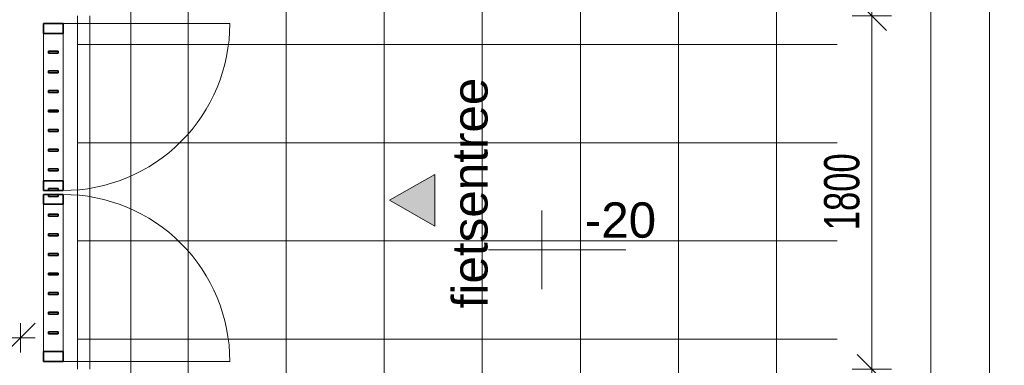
# Model space of a CAD drawing. Header units: millimetres. Extents: x -80560 to 110805, y -11020 to 52719.
# Tile 147 of 152: x 103499 to 108517, y 35670 to 37430. Entities that reach past the tile are written whole.
import ezdxf

# ---------------------------------------------------------------- set-up
doc = ezdxf.new("R2010")
doc.units = ezdxf.units.MM
doc.linetypes.add('DASHED2-1', pattern=[3, 2, -1])
for name, color, linetype, lineweight in [('A-ANNO-DIMS', 211, 'Continuous', 9), ('A-ANNO-DIMS-100', 211, 'Continuous', 9), ('A-ANNO-NOTE', 131, 'Continuous', 18), ('A-DOOR', 31, 'Continuous', 18), ('A-FLOR', 192, 'Continuous', 18), ('A-FLOR-OVHD', 1, 'DASHED2-1', 18), ('A-FLOR-PATT', 8, 'Continuous', 18), ('A-GLAZ-CWMG', 51, 'Continuous', 18), ('G-ANNO-DIMS', 111, 'Continuous', 9)]:
    doc.layers.add(name, color=color, linetype=linetype, lineweight=lineweight)
doc.styles.add('Arial', font='arial.ttf', dxfattribs={"height": 179.9999999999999})
doc.styles.add('Arial_6', font='arial.ttf', dxfattribs={"width": 0.7, "height": 180})
doc.dimstyles.new('n3o_1_8', dxfattribs={"dimscale": 304.8, "dimtxt": 183.6466919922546, "dimasz": 0.4921259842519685, "dimexe": 0.2460629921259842, "dimexo": 0.0625, "dimgap": 0.03280839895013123, "dimtad": 1, "dimdec": 0, "dimdsep": 46, "dimtxsty": 'Arial_6', "dimblk1": 'OBLIQUE', "dimblk2": 'OBLIQUE', "dimsah": 1, "dimcen": 0.09, "dimdle": 0.2460629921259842, "dimazin": 0, "dimtfac": 1, "dimtdec": 4, "dimtix": 1, "dimtmove": 0, "dimatfit": 3, "dimfxl": 0.2460629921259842, "dimfxlon": 1, "dimtvp": 1, "dimtolj": 1, "dimtzin": 0, "dimarcsym": 2})
doc.dimstyles.new('n3o_1_8_0_decimalen', dxfattribs={"dimscale": 304.8, "dimtxt": 183.6466919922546, "dimasz": 0.4921259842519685, "dimexe": 0.3280839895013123, "dimexo": 0.0625, "dimgap": 0.03280839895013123, "dimtad": 1, "dimdec": 0, "dimdsep": 46, "dimtxsty": 'Arial_6', "dimblk1": 'OBLIQUE', "dimblk2": 'OBLIQUE', "dimsah": 1, "dimcen": 0.09, "dimdle": 0.3280839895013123, "dimazin": 0, "dimtfac": 1, "dimtdec": 4, "dimtix": 1, "dimtmove": 0, "dimatfit": 3, "dimfxl": 0.3280839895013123, "dimfxlon": 1, "dimtvp": 1, "dimtolj": 1, "dimtzin": 0, "dimarcsym": 2})

# ---------------------------------------------------------------- blocks, each defined once
blk = doc.blocks.new('Leonardo College_EHA_1489_R18_CF_situatie_2020_rvt-1-DO_00 begane grond')
at = {"layer": 'A-FLOR-PATT', "lineweight": 9}
h = blk.add_hatch(dxfattribs=at)
h.set_pattern_fill('FP_24', color=43, style=0, pattern_type=2)
h.set_pattern_definition([(90, (80856.40400000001, 25803.174), (-500, 3.061616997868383e-14), []), (180, (80856.40400000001, 25803.174), (-6.123233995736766e-14, -500), [])])
h.paths.add_polyline_path([(78899.00000000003, 37449.99999998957), (78899.00000000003, 37459.99999998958), (78652.00000000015, 37459.99999998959), (78652.00000000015, 37449.99999998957), (78887.00000000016, 37449.99999998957)], flags=0)
h.paths.add_polyline_path([(78899.00000000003, 35649.99999998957), (78652.00000000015, 35649.99999998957), (78652.00000000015, 35639.9999999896), (78899.00000000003, 35639.99999998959)], flags=0)
h.paths.add_polyline_path([(77510.00000000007, 6922.991170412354), (82770.25158246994, 6922.991170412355), (82770.25158246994, 48100.0002705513), (78587.69053614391, 48360.96716698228), (78587.69053601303, 48215.9999999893), (79016.00000000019, 48215.99999998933), (79016.00000000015, 45999.9999999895), (78899.00000000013, 45999.99999998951), (78899.00000000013, 46009.99999998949), (78875.00000000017, 46009.99999998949), (78875.00000000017, 43289.9999999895), (78899.0000000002, 43289.99999998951), (78899.00000000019, 43299.99999998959), (79016.00000000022, 43299.99999998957), (79016.00000000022, 41499.99999998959), (78899.0000000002, 41499.99999998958), (78899.0000000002, 41509.9999999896), (78875.00000000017, 41509.9999999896), (78875.00000000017, 40589.99999998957), (78887.00000000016, 40589.99999998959), (78887.00000000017, 40599.9999999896), (79004.00000000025, 40599.9999999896), (79004.00000000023, 39699.99999998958), (78887.00000000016, 39699.99999998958), (78887.00000000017, 39709.99999998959), (78875.00000000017, 39709.99999998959), (78875.00000000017, 37889.9999999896), (78899.00000000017, 37889.9999999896), (78899.00000000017, 37899.99999998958), (79016.00000000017, 37899.99999998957), (79016.00000000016, 37449.99999998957), (78899.00000000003, 37449.99999998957), (78899.00000000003, 35649.99999998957), (79016.00000000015, 35649.99999998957), (79016.00000000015, 34623.99999998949), (77470.0000000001, 34623.99999998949), (77470.00000000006, 31284.99999999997), (77139.69052384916, 31284.99999999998), (77140.00000000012, 31265.00000000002), (77470.00000000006, 31265.00000000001), (77470.00000000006, 28295.00000000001), (77139.690523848, 28295.00000000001), (77139.690523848, 28275.00000000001), (77470.00000000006, 28275.00000000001), (77470.00000000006, 25305.00000000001), (77139.69052384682, 25305.00000000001), (77139.69052384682, 25285.00000000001), (77470.00000000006, 25285.00000000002), (77470.00000000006, 22315.00000000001), (77139.69052384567, 22315.00000000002), (77139.69052384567, 22295.00000000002), (77470.00000000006, 22295.00000000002), (77470.00000000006, 19325.00000000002), (77139.6905238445, 19325.00000000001), (77139.6905238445, 19305.00000000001), (77470.00000000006, 19305.00000000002), (77470.00000000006, 16335.00000000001), (77139.69052384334, 16335.00000000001), (77139.69052384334, 16315), (77470.00000000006, 16315), (77470.00000000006, 13344.99999999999), (77139.69052384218, 13344.99999999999), (77139.99999999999, 13324.99999999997), (77470.00000000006, 13324.99999999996), (77470.00000000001, 9990.999999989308), (77582.48671622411, 9990.99999998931), (77587.255320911, 9660.999999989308), (77510.00000000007, 9660.9999999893), (77510.00000000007, 9438.999999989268), (77199.84091498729, 9438.999999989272), (77200.04099439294, 6922.991170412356)], flags=0)
h.paths.add_polyline_path([(78899.00000000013, 34740.99999998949), (78899.00000000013, 34750.99999998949), (77139.6905238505, 34750.9999999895), (77140.0000000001, 34740.99999998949), (78887.00000000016, 34740.99999998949)], flags=0)
h.paths.add_polyline_path([(78675.00000000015, 37889.9999999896), (78675.00000000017, 39709.99999998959), (78652.00000000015, 39709.9999999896), (78652.00000000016, 37889.9999999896), (78658.8448694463, 37889.9999999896)], flags=0)
h.paths.add_polyline_path([(78675.00000000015, 40589.99999998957), (78675.00000000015, 41509.99999998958), (78652.00000000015, 41509.9999999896), (78652.00000000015, 40589.9999999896), (78658.8448694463, 40589.99999998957)], flags=0)
h.paths.add_polyline_path([(78652.00000000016, 43289.99999998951), (78675.00000000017, 43289.99999998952), (78675.00000000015, 46009.99999998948), (78652.00000000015, 46009.99999998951), (78652.00000000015, 43415.27966153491)], flags=0)
blk = doc.blocks.new('Rectangular Mullion - 90_n3o_terreinomheining_koker_50x100-33964707-DO_00 begane grond')
at = {"layer": 'A-GLAZ-CWMG', "lineweight": 35}
for p, q in [((0, 50.00000000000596), (-50.00000000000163, 50.00000000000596)), ((-50.00000000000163, 50.00000000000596), (-50.00000000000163, -50.00000000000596)), ((0, -50.00000000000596), (0, 50.00000000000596)), ((-50.00000000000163, -50.00000000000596), (0, -50.00000000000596))]:
    blk.add_line(p, q, dxfattribs=at)
blk = doc.blocks.new('Rectangular Mullion - 90_n3o_terreinomheining_koker_50x100-33964653-DO_00 begane grond')
at = {"layer": 'A-GLAZ-CWMG', "lineweight": 35}
for p, q in [((0, 50.00000000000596), (-50.00000000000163, 50.00000000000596)), ((-50.00000000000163, 50.00000000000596), (-50.00000000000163, -50.00000000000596)), ((0, -50.00000000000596), (0, 50.00000000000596)), ((-50.00000000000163, -50.00000000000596), (0, -50.00000000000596))]:
    blk.add_line(p, q, dxfattribs=at)
blk = doc.blocks.new('Rectangular Mullion - 90_n3o_terreinomheining_koker_50x100-33964643-DO_00 begane grond')
at = {"layer": 'A-GLAZ-CWMG', "lineweight": 35}
for p, q in [((-50.00000000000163, 50.00000000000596), (0, 50.00000000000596)), ((-50.00000000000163, -50.00000000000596), (-50.00000000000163, 50.00000000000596)), ((0, 50.00000000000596), (0, -50.00000000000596)), ((0, -50.00000000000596), (-50.00000000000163, -50.00000000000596))]:
    blk.add_line(p, q, dxfattribs=at)
blk = doc.blocks.new('Rectangular Mullion - 90_n3o_terreinomheining_koker_50x100-33964709-DO_00 begane grond')
at = {"layer": 'A-GLAZ-CWMG'}
for p, q in [((78724.99999999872, 37264.99999968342), (78724.99999999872, 37359.99999998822)), ((78824.99999999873, 37359.99999998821), (78824.99999999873, 37264.99999968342))]:
    blk.add_line(p, q, dxfattribs=at)
blk = doc.blocks.new('Rectangular Mullion - 90_n3o_terreinomheining_koker_50x100-33964699-DO_00 begane grond')
at = {"layer": 'A-GLAZ-CWMG'}
for p, q in [((78724.9999999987, 37164.99999968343), (78724.99999999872, 37264.99999968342)), ((78824.99999999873, 37264.99999968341), (78824.99999999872, 37164.99999968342))]:
    blk.add_line(p, q, dxfattribs=at)
blk = doc.blocks.new('Rectangular Mullion - 90_n3o_terreinomheining_stripstaal_10x50-33964687-DO_00 begane grond')
at = {"layer": 'A-GLAZ-CWMG', "lineweight": 35}
for p, q in [((-4.999999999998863, 24.99999999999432), (4.999999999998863, 24.99999999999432)), ((-4.999999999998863, -24.99999999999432), (-4.999999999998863, 24.99999999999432)), ((4.999999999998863, 24.99999999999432), (4.999999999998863, -24.99999999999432)), ((4.999999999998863, -24.99999999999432), (-4.999999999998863, -24.99999999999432))]:
    blk.add_line(p, q, dxfattribs=at)
blk = doc.blocks.new('Rectangular Mullion - 90_n3o_terreinomheining_koker_50x100-33964632-DO_00 begane grond')
at = {"layer": 'A-GLAZ-CWMG', "lineweight": 35}
for p, q in [((-50.00000000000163, 50.00000000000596), (0, 50.00000000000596)), ((-50.00000000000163, -50.00000000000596), (-50.00000000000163, 50.00000000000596)), ((0, 50.00000000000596), (0, -50.00000000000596)), ((0, -50.00000000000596), (-50.00000000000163, -50.00000000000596))]:
    blk.add_line(p, q, dxfattribs=at)
blk = doc.blocks.new('Rectangular Mullion - 90_n3o_terreinomheining_koker_50x100-33964663-DO_00 begane grond')
at = {"layer": 'A-GLAZ-CWMG'}
for p, q in [((78724.99999999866, 35935.00000029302), (78724.99999999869, 36035.00000029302)), ((78824.99999999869, 36035.000000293), (78824.99999999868, 35935.000000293))]:
    blk.add_line(p, q, dxfattribs=at)
blk = doc.blocks.new('Rectangular Mullion - 90_n3o_terreinomheining_koker_50x100-33964681-DO_00 begane grond')
at = {"layer": 'A-GLAZ-CWMG'}
for p, q in [((78724.9999999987, 36435.00000029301), (78724.9999999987, 36489.99999998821)), ((78824.99999999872, 36489.99999998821), (78824.99999999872, 36435.00000029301))]:
    blk.add_line(p, q, dxfattribs=at)
blk = doc.blocks.new('Rectangular Mullion - 90_n3o_terreinomheining_stripstaal_10x50-33964660-DO_00 begane grond')
at = {"layer": 'A-GLAZ-CWMG', "lineweight": 35}
for p, q in [((-4.999999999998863, 24.99999999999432), (4.999999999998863, 24.99999999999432)), ((-4.999999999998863, -24.99999999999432), (-4.999999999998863, 24.99999999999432)), ((4.999999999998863, 24.99999999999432), (4.999999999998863, -24.99999999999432)), ((4.999999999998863, -24.99999999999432), (-4.999999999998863, -24.99999999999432))]:
    blk.add_line(p, q, dxfattribs=at)
blk = doc.blocks.new('00_n3o_symbool_swingangle - std-33960358-DO_00 begane grond')
at = {"layer": 'A-DOOR'}
blk.add_line((-414.9999999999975, 14.00000000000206), (-414.9999999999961, 864.0000000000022), dxfattribs=at)
blk.add_arc((-414.9999999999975, 14.00000000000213), 850.0000000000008, 359.9999999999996, 89.99999999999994, dxfattribs=at)
blk = doc.blocks.new('00_n3o_symbool_swingangle - std-33960362-DO_00 begane grond')
at = {"layer": 'A-DOOR'}
blk.add_line((-414.9999999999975, -14.00000000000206), (-414.9999999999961, -864.0000000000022), dxfattribs=at)
blk.add_arc((-414.9999999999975, -14.00000000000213), 849.9999999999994, 269.9999999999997, 3.180554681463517e-14, dxfattribs=at)
blk = doc.blocks.new('Rectangular Mullion - 90_n3o_terreinomheining_koker_50x100-33964662-DO_00 begane grond')
at = {"layer": 'A-GLAZ-CWMG'}
for p, q in [((50914.9999996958, 48028.99999998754), (51010.0000000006, 48028.99999998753)), ((51010.0000000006, 47928.99999998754), (50914.9999996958, 47928.99999998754))]:
    blk.add_line(p, q, dxfattribs=at)
blk = doc.blocks.new('Rectangular Mullion - 90_n3o_terreinomheining_koker_50x100-33964694-DO_00 begane grond')
at = {"layer": 'A-GLAZ-CWMG'}
for p, q in [((50085.00000030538, 48028.99999998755), (50140.00000000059, 48028.99999998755)), ((50140.00000000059, 47928.99999998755), (50085.00000030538, 47928.99999998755))]:
    blk.add_line(p, q, dxfattribs=at)
blk = doc.blocks.new('Rectangular Mullion - 90_n3o_terreinomheining_stripstaal_10x50-33964604-DO_00 begane grond')
at = {"layer": 'A-GLAZ-CWMG', "lineweight": 35}
for p, q in [((-4.999999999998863, 25.00000000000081), (4.999999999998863, 25.00000000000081)), ((-4.999999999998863, -25.00000000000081), (-4.999999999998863, 25.00000000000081)), ((4.999999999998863, 25.00000000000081), (4.999999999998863, -25.00000000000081)), ((4.999999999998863, -25.00000000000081), (-4.999999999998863, -25.00000000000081))]:
    blk.add_line(p, q, dxfattribs=at)
blk = doc.blocks.new('Rectangular Mullion - 90_n3o_terreinomheining_stripstaal_10x50-33964665-DO_00 begane grond')
at = {"layer": 'A-GLAZ-CWMG', "lineweight": 35}
for p, q in [((-4.999999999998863, 25.00000000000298), (4.999999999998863, 25.00000000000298)), ((-4.999999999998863, -25.00000000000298), (-4.999999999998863, 25.00000000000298)), ((4.999999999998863, 25.00000000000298), (4.999999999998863, -25.00000000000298)), ((4.999999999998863, -25.00000000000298), (-4.999999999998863, -25.00000000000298))]:
    blk.add_line(p, q, dxfattribs=at)
blk = doc.blocks.new('00_n3o_sym_entreepijltje - fietsentree_1_8mm-3809541-DO_00 begane grond')
at = {"layer": 'A-ANNO-NOTE', "lineweight": 9}
blk.add_hatch(color=256, dxfattribs=at).paths.add_polyline_path([(-1.319265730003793, -2.321562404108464), (0, 0), (1.311216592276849, -2.321562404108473)], flags=0)
at = {"layer": 'A-ANNO-NOTE'}
for p, q in [((0, 0), (-1.319265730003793, -2.321562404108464)), ((1.311216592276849, -2.321562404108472), (0, 0)), ((-1.319265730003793, -2.321562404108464), (1.311216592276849, -2.321562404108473))]:
    blk.add_line(p, q, dxfattribs=at)
blk = doc.blocks.new('DIMBLOCK74-DO_00 begane grond')
at = {"layer": 'A-ANNO-DIMS-100'}
for p, q in [((108442.2486891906, 48370.99999998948), (108367.2486891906, 48445.99999998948)), ((108442.2486891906, 9353.999999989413), (108442.2486891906, 48445.99999998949)), ((108367.2486891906, 48370.99999998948), (108517.2486891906, 48370.99999998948)), ((108442.2486891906, 48370.99999998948), (108367.2486891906, 48370.99999998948)), ((108442.2486891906, 48370.99999998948), (108517.2486891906, 48295.99999998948)), ((108442.2486891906, 9428.999999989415), (108367.2486891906, 9503.999999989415)), ((108367.2486891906, 9428.999999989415), (108517.2486891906, 9428.999999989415)), ((108442.2486891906, 9428.999999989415), (108367.2486891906, 9428.999999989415)), ((108442.2486891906, 9428.999999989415), (108517.2486891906, 9353.999999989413))]:
    blk.add_line(p, q, dxfattribs=at)
at = {"layer": 'A-ANNO-DIMS-100', "color": 0, "insert": (108198.5673484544, 28659.84663353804), "char_height": 180, "width": 576.3680794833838, "attachment_point": 1, "rotation": 90, "line_spacing_factor": 0.9417779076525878, "style": 'Arial_6'}
blk.add_mtext('38942', dxfattribs=at)
blk = doc.blocks.new('_Oblique')
at = {"color": 0, "linetype": 'ByBlock', "lineweight": -2}
blk.add_line((-0.5, -0.5), (0.5, 0.5), dxfattribs=at)
blk = doc.blocks.new('DIMBLOCK77-DO_00 begane grond')
at = {"layer": 'A-ANNO-DIMS-100'}
for p, q in [((108142.2486891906, 47799.99999998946), (108067.2486891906, 47874.99999998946)), ((108217.2486891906, 47799.99999998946), (108067.2486891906, 47799.99999998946)), ((108142.2486891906, 47799.99999998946), (108142.2486891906, 35199.99999998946)), ((108142.2486891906, 47799.99999998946), (108217.2486891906, 47724.99999998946)), ((108142.2486891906, 47799.99999998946), (108217.2486891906, 47799.99999998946)), ((108142.2486891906, 35199.99999998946), (108067.2486891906, 35274.99999998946)), ((108217.2486891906, 35199.99999998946), (108067.2486891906, 35199.99999998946)), ((108142.2486891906, 35199.99999998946), (108217.2486891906, 35124.99999998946)), ((108142.2486891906, 35199.99999998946), (108217.2486891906, 35199.99999998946))]:
    blk.add_line(p, q, dxfattribs=at)
at = {"layer": 'A-ANNO-DIMS-100', "color": 0, "insert": (107898.5673484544, 41259.84663353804), "char_height": 180, "width": 576.3680794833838, "attachment_point": 1, "rotation": 90, "line_spacing_factor": 0.9417779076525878, "style": 'Arial_6'}
blk.add_mtext('12600', dxfattribs=at)
blk = doc.blocks.new('DIMBLOCK269-DO_00 begane grond')
at = {"layer": 'A-ANNO-DIMS-100'}
for p, q in [((98719.8189631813, 35809.6532256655), (98794.8189631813, 35884.6532256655)), ((98719.8189631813, 35734.6532256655), (98719.8189631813, 35884.65322566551)), ((103502.8189631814, 35809.6532256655), (103577.8189631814, 35884.6532256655)), ((103502.8189631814, 35884.65322566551), (103502.8189631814, 35734.6532256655)), ((103502.8189631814, 35809.6532256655), (103502.8189631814, 35884.6532256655)), ((98719.8189631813, 35809.6532256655), (98644.8189631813, 35734.6532256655)), ((98719.8189631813, 35809.6532256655), (103577.8189631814, 35809.6532256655)), ((98719.8189631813, 35809.6532256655), (98719.8189631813, 35734.6532256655)), ((103502.8189631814, 35809.6532256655), (103427.8189631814, 35734.6532256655))]:
    blk.add_line(p, q, dxfattribs=at)
at = {"layer": 'A-ANNO-DIMS-100', "color": 0, "insert": (100919.1962700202, 36053.33456640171), "char_height": 180, "width": 461.0944635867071, "attachment_point": 1, "line_spacing_factor": 0.9417779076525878, "style": 'Arial_6'}
blk.add_mtext('4783', dxfattribs=at)
blk = doc.blocks.new('Spot Elevations - default-305554-DO_00 begane grond')
at = {"layer": 'G-ANNO-DIMS'}
for p, q in [((0, 1.99999999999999), (0, -2.000000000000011)), ((4.276977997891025, 0), (-2.723022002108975, 0))]:
    blk.add_line(p, q, dxfattribs=at)
blk = doc.blocks.new('DIMBLOCK516-DO_00 begane grond')
at = {"layer": 'A-ANNO-DIMS-100'}
for p, q in [((107842.2486891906, 37899.99999998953), (107767.2486891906, 37974.99999998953)), ((107742.2486891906, 37899.99999998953), (107942.2486891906, 37899.99999998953)), ((107842.2486891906, 37899.99999998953), (107742.2486891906, 37899.99999998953)), ((107842.2486891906, 37899.99999998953), (107842.2486891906, 37449.99999998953)), ((107842.2486891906, 37899.99999998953), (107917.2486891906, 37824.99999998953)), ((107842.2486891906, 37449.99999998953), (107767.2486891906, 37524.99999998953)), ((107742.2486891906, 37449.99999998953), (107942.2486891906, 37449.99999998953)), ((107842.2486891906, 37449.99999998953), (107742.2486891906, 37449.99999998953)), ((107842.2486891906, 37449.99999998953), (107917.2486891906, 37374.99999998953))]:
    blk.add_line(p, q, dxfattribs=at)
at = {"layer": 'A-ANNO-DIMS-100', "color": 0, "insert": (107598.5673484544, 37530.90798011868), "char_height": 180, "width": 345.8208476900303, "attachment_point": 1, "rotation": 90, "line_spacing_factor": 0.9417779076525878, "style": 'Arial_6'}
blk.add_mtext('450', dxfattribs=at)
blk = doc.blocks.new('DIMBLOCK517-DO_00 begane grond')
at = {"layer": 'A-ANNO-DIMS-100'}
for p, q in [((107842.2486891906, 37449.99999998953), (107767.2486891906, 37524.99999998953)), ((107742.2486891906, 37449.99999998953), (107942.2486891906, 37449.99999998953)), ((107842.2486891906, 37449.99999998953), (107742.2486891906, 37449.99999998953)), ((107842.2486891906, 37449.99999998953), (107842.2486891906, 35649.99999998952)), ((107842.2486891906, 37449.99999998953), (107917.2486891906, 37374.99999998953)), ((107842.2486891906, 35649.99999998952), (107767.2486891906, 35724.99999998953)), ((107742.2486891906, 35649.99999998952), (107942.2486891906, 35649.99999998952)), ((107842.2486891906, 35649.99999998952), (107742.2486891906, 35649.99999998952)), ((107842.2486891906, 35649.99999998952), (107917.2486891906, 35574.99999998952))]:
    blk.add_line(p, q, dxfattribs=at)
at = {"layer": 'A-ANNO-DIMS-100', "color": 0, "insert": (107598.5673484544, 36357.8773068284), "char_height": 180, "width": 461.0944635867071, "attachment_point": 1, "rotation": 90, "line_spacing_factor": 0.9417779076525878, "style": 'Arial_6'}
blk.add_mtext('1800', dxfattribs=at)
blk = doc.blocks.new('DIMBLOCK518-DO_00 begane grond')
at = {"layer": 'A-ANNO-DIMS-100'}
for p, q in [((107842.2486891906, 35649.99999998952), (107767.2486891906, 35724.99999998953)), ((107742.2486891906, 35649.99999998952), (107942.2486891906, 35649.99999998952)), ((107842.2486891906, 35649.99999998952), (107742.2486891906, 35649.99999998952)), ((107842.2486891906, 35649.99999998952), (107842.2486891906, 35199.99999998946)), ((107842.2486891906, 35649.99999998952), (107917.2486891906, 35574.99999998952)), ((107842.2486891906, 35199.99999998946), (107767.2486891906, 35274.99999998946)), ((107942.2486891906, 35199.99999998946), (107742.2486891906, 35199.99999998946)), ((107842.2486891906, 35199.99999998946), (107917.2486891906, 35124.99999998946)), ((107842.2486891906, 35199.99999998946), (107942.2486891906, 35199.99999998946))]:
    blk.add_line(p, q, dxfattribs=at)
at = {"layer": 'A-ANNO-DIMS-100', "color": 0, "insert": (107598.5673484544, 35280.90798011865), "char_height": 180, "width": 345.8208476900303, "attachment_point": 1, "rotation": 90, "line_spacing_factor": 0.9417779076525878, "style": 'Arial_6'}
blk.add_mtext('450', dxfattribs=at)

msp = doc.modelspace()

# ---------------------------------------------------------------- linework, layer by layer
at = {"layer": 'A-FLOR'}
msp.add_line((103793.8189631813, 35649.99999998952), (103793.8189631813, 37449.99999998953), dxfattribs=at)
at = {"layer": 'A-FLOR-OVHD'}
msp.add_line((104065.3189631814, 48370.99999998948), (104065.3189631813, 34479.49999998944), dxfattribs=at)

# ---------------------------------------------------------------- block references
at = {"color": 250, "lineweight": 5}
msp.add_blockref('Leonardo College_EHA_1489_R18_CF_situatie_2020_rvt-1-DO_00 begane grond', (24894.81896318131, 0), dxfattribs=at)
at = {"layer": 'A-ANNO-NOTE', "xscale": 100, "yscale": 100, "zscale": 100, "rotation": 89.99999999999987}
msp.add_blockref('00_n3o_sym_entreepijltje - fietsentree_1_8mm-3809541-DO_00 begane grond', (105383.2216846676, 36510.73016556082), dxfattribs=at)
at = {"layer": 'A-DOOR'}
for name, p, rotation in [('00_n3o_symbool_swingangle - std-33960358-DO_00 begane grond', (103705.8189631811, 36994.99999998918), 269.9999999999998), ('00_n3o_symbool_swingangle - std-33960362-DO_00 begane grond', (103705.818963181, 36104.99999998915), 89.99999999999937)]:
    msp.add_blockref(name, p, dxfattribs=dict(at, rotation=rotation))
at = {"layer": 'A-GLAZ-CWMG'}
for name, p, rotation in [('Rectangular Mullion - 90_n3o_terreinomheining_koker_50x100-33964707-DO_00 begane grond', (103669.81896318, 37409.99999998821), 89.99999999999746), ('Rectangular Mullion - 90_n3o_terreinomheining_koker_50x100-33964694-DO_00 begane grond', (55690.81896319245, 86749.99999998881), 270), ('Rectangular Mullion - 90_n3o_terreinomheining_koker_50x100-33964662-DO_00 begane grond', (55690.81896318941, 86749.99999998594), 270.0000000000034), ('Rectangular Mullion - 90_n3o_terreinomheining_koker_50x100-33964653-DO_00 begane grond', (103669.81896318, 35689.99999998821), 269.9999999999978)]:
    msp.add_blockref(name, p, dxfattribs=dict(at, rotation=rotation))
for name, p in [('Rectangular Mullion - 90_n3o_terreinomheining_koker_50x100-33964709-DO_00 begane grond', (24894.81896318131, 0)), ('Rectangular Mullion - 90_n3o_terreinomheining_koker_50x100-33964699-DO_00 begane grond', (24894.81896318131, 0)), ('Rectangular Mullion - 90_n3o_terreinomheining_koker_50x100-33964699-DO_00 begane grond', (24894.81896318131, -100.0000000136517)), ('Rectangular Mullion - 90_n3o_terreinomheining_koker_50x100-33964699-DO_00 begane grond', (24894.81896318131, -200.000000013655)), ('Rectangular Mullion - 90_n3o_terreinomheining_koker_50x100-33964699-DO_00 begane grond', (24894.81896318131, -300.0000000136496)), ('Rectangular Mullion - 90_n3o_terreinomheining_koker_50x100-33964699-DO_00 begane grond', (24894.81896318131, -400.0000000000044)), ('Rectangular Mullion - 90_n3o_terreinomheining_koker_50x100-33964699-DO_00 begane grond', (24894.81896318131, -500.0000000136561)), ('Rectangular Mullion - 90_n3o_terreinomheining_koker_50x100-33964681-DO_00 begane grond', (24894.81896318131, 0)), ('Rectangular Mullion - 90_n3o_terreinomheining_koker_50x100-33964663-DO_00 begane grond', (24894.81896318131, 400.0000000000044)), ('Rectangular Mullion - 90_n3o_terreinomheining_koker_50x100-33964663-DO_00 begane grond', (24894.81896318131, 299.9999999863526)), ('Rectangular Mullion - 90_n3o_terreinomheining_koker_50x100-33964663-DO_00 begane grond', (24894.81896318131, 199.9999999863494)), ('Rectangular Mullion - 90_n3o_terreinomheining_koker_50x100-33964663-DO_00 begane grond', (24894.81896318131, 99.9999999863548)), ('Rectangular Mullion - 90_n3o_terreinomheining_koker_50x100-33964663-DO_00 begane grond', (24894.81896318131, 0)), ('Rectangular Mullion - 90_n3o_terreinomheining_koker_50x100-33964663-DO_00 begane grond', (24894.81896318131, -100.0000000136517))]:
    msp.add_blockref(name, p, dxfattribs=at)
at = {"layer": 'A-GLAZ-CWMG', "extrusion": (0, 0, -1)}
for name, p, rotation in [('Rectangular Mullion - 90_n3o_terreinomheining_stripstaal_10x50-33964687-DO_00 begane grond', (-103669.81896318, 37264.99999968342), 270.0000000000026), ('Rectangular Mullion - 90_n3o_terreinomheining_stripstaal_10x50-33964687-DO_00 begane grond', (-103669.81896318, 37164.99999968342), 270.0000000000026), ('Rectangular Mullion - 90_n3o_terreinomheining_stripstaal_10x50-33964687-DO_00 begane grond', (-103669.81896318, 37064.99999968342), 270.0000000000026), ('Rectangular Mullion - 90_n3o_terreinomheining_stripstaal_10x50-33964687-DO_00 begane grond', (-103669.81896318, 36964.99999968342), 270.0000000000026), ('Rectangular Mullion - 90_n3o_terreinomheining_stripstaal_10x50-33964687-DO_00 begane grond', (-103669.81896318, 36864.99999968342), 270.0000000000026), ('Rectangular Mullion - 90_n3o_terreinomheining_stripstaal_10x50-33964687-DO_00 begane grond', (-103669.81896318, 36764.99999968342), 270.0000000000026), ('Rectangular Mullion - 90_n3o_terreinomheining_stripstaal_10x50-33964687-DO_00 begane grond', (-103669.81896318, 36664.99999968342), 270.0000000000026), ('Rectangular Mullion - 90_n3o_terreinomheining_koker_50x100-33964643-DO_00 begane grond', (-103669.81896318, 36559.99999998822), 270.0000000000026), ('Rectangular Mullion - 90_n3o_terreinomheining_koker_50x100-33964632-DO_00 begane grond', (-103669.81896318, 36539.99999998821), 90.00000000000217), ('Rectangular Mullion - 90_n3o_terreinomheining_stripstaal_10x50-33964604-DO_00 begane grond', (-103669.81896318, 36564.99999968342), 270.0000000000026), ('Rectangular Mullion - 90_n3o_terreinomheining_stripstaal_10x50-33964660-DO_00 begane grond', (-103669.81896318, 36535.000000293), 90.00000000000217), ('Rectangular Mullion - 90_n3o_terreinomheining_stripstaal_10x50-33964660-DO_00 begane grond', (-103669.81896318, 36435.00000029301), 90.00000000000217), ('Rectangular Mullion - 90_n3o_terreinomheining_stripstaal_10x50-33964660-DO_00 begane grond', (-103669.81896318, 36335.000000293), 90.00000000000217), ('Rectangular Mullion - 90_n3o_terreinomheining_stripstaal_10x50-33964660-DO_00 begane grond', (-103669.81896318, 36235.000000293), 90.00000000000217), ('Rectangular Mullion - 90_n3o_terreinomheining_stripstaal_10x50-33964660-DO_00 begane grond', (-103669.81896318, 36135.00000029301), 90.00000000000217), ('Rectangular Mullion - 90_n3o_terreinomheining_stripstaal_10x50-33964660-DO_00 begane grond', (-103669.81896318, 36035.000000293), 90.00000000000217), ('Rectangular Mullion - 90_n3o_terreinomheining_stripstaal_10x50-33964660-DO_00 begane grond', (-103669.81896318, 35935.000000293), 90.00000000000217), ('Rectangular Mullion - 90_n3o_terreinomheining_stripstaal_10x50-33964665-DO_00 begane grond', (-103669.81896318, 35835.00000029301), 90.00000000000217)]:
    msp.add_blockref(name, p, dxfattribs=dict(at, rotation=rotation))
at = {"layer": 'G-ANNO-DIMS', "xscale": 99.99999999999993, "yscale": 99.99999999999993, "zscale": 99.99999999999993}
msp.add_blockref('Spot Elevations - default-305554-DO_00 begane grond', (106160.1390026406, 36257.67682613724), dxfattribs=at)

# ---------------------------------------------------------------- texts
at = {"layer": 'A-ANNO-NOTE', "lineweight": 9, "insert": (105703.2701797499, 35960.56188583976), "char_height": 179.9999999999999, "width": 1346.835, "attachment_point": 1, "rotation": 90, "style": 'Arial'}
msp.add_mtext('fietsentree', dxfattribs=at)
at = {"layer": 'G-ANNO-DIMS', "insert": (106379.2569686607, 36499.83416804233), "char_height": 180, "width": 434.1168815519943, "attachment_point": 1, "line_spacing_factor": 0.9417779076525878, "style": 'Arial'}
msp.add_mtext('-20', dxfattribs=at)

# ---------------------------------------------------------------- dimensions: what is measured, and where the dimension line sits
at = {"layer": 'A-ANNO-DIMS'}
for base, p1, p2, dimstyle, override, picture, middle in [((108442.2486891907, 48370.99999998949), (108367.2486891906, 9428.999999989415), (108367.2486891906, 48370.99999998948), 'n3o_1_8', {"dimpost": '<>', "dimfxl": 38942.00000000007}, 'DIMBLOCK74-DO_00 begane grond', (108340.2841593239, 28899.99999998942)), ((108142.2486891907, 35199.99999998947), (108217.2486891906, 47799.99999998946), (108217.2486891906, 35199.99999998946), 'n3o_1_8', {"dimpost": '<>', "dimfxl": 12600}, 'DIMBLOCK77-DO_00 begane grond', (108040.3455508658, 41499.99999998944)), ((107842.2486891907, 37449.99999998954), (107742.2486891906, 37899.99999998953), (107742.2486891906, 37449.99999998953), 'n3o_1_8_0_decimalen', {"dimpost": '<>', "dimfxl": 450}, 'DIMBLOCK516-DO_00 begane grond', (107740.3455508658, 37674.99999998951)), ((107842.2486891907, 35649.99999998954), (107742.2486891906, 37449.99999998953), (107742.2486891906, 35649.99999998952), 'n3o_1_8_0_decimalen', {"dimpost": '<>', "dimfxl": 1800.000000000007}, 'DIMBLOCK517-DO_00 begane grond', (107740.3455508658, 36549.9999999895)), ((107842.2486891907, 35199.99999998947), (107742.2486891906, 35649.99999998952), (107942.2486891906, 35199.99999998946), 'n3o_1_8_0_decimalen', {"dimpost": '<>', "dimfxl": 492.4428900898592}, 'DIMBLOCK518-DO_00 begane grond', (107740.3455508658, 35424.99999998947))]:
    dim = msp.add_linear_dim(base=base, p1=p1, p2=p2, angle=89.99999999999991, dimstyle=dimstyle, override=override, dxfattribs=at)
    dim.commit()
    dim.dimension.update_dxf_attribs({"geometry": picture, "text_midpoint": middle})
dim = msp.add_linear_dim(base=(103502.8189631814, 35809.6532256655), p1=(98719.8189631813, 35734.6532256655), p2=(103502.8189631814, 35884.6532256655), dimstyle='n3o_1_8', override={"dimpost": '<>', "dimfxl": 4785.351502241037}, dxfattribs=at)
dim.commit()
dim.dimension.update_dxf_attribs({"geometry": 'DIMBLOCK269-DO_00 begane grond', "text_midpoint": (101111.3189631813, 35911.61775553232)})

doc.saveas('drawing.dxf')
